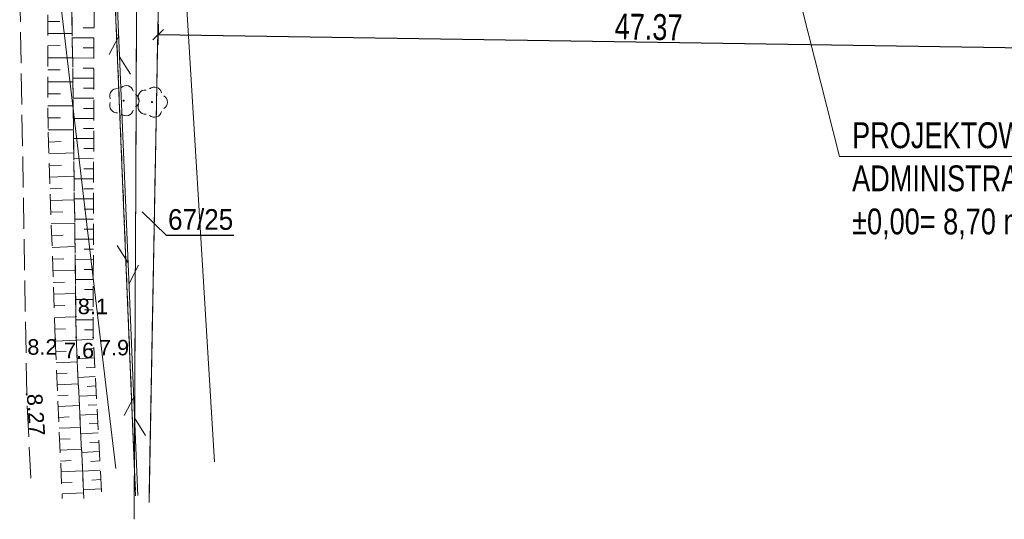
# Model space of a CAD drawing. Extents: x -3 to 10956327, y 0 to 11904415.
# Tile 6 of 14: x 5478128 to 5478176, y 5952169 to 5952193. Entities that reach past the tile are written whole.
import ezdxf

# ---------------------------------------------------------------- set-up
doc = ezdxf.new("R2010")
doc.units = 0
doc.header["$LTSCALE"] = 0.5
doc.header["$PDMODE"] = 33
doc.header["$PDSIZE"] = 0.3
for name, pattern in [('2 1', [3, 2, -1]), ('3 1', [4, 3, -1]), ('EGKK', [4, 3, -1]), ('EGUG', [2, 1, -1])]:
    doc.linetypes.add(name, pattern=pattern)
doc.layers.get('0').update_dxf_attribs({"color": 251})
doc.layers.get('Defpoints').update_dxf_attribs({"color": 251})
for name, color, linetype, lineweight in [('--OPISY', 7, 'Continuous', 0), ('--wymiary', 7, 'Continuous', 0), ('EGDE', 7, 'Continuous', 20), ('EGDE_O', 7, 'Continuous', 20), ('EGKK', 251, 'Continuous', 20), ('EGUG', 251, 'Continuous', 20), ('OTK', 251, 'Continuous', 20), ('OTR', 251, 'Continuous', 20), ('OTRN', 251, 'Continuous', 20), ('OTRN_O', 251, 'Continuous', 18), ('OTRS', 251, 'Continuous', 20), ('OTRS_O', 251, 'Continuous', 18), ('OTZ', 3, 'Continuous', 20), ('SUK', 251, 'Continuous', 20), ('SUT', 251, 'Continuous', 20)]:
    doc.layers.add(name, color=color, linetype=linetype, lineweight=lineweight)
doc.layers.add('Strzałka', color=251, linetype='Continuous')
doc.styles.add('1-500', font='arial.ttf', dxfattribs={"width": 0.75, "height": 1.25})
doc.styles.add('BDOT', font='Arial.ttf', dxfattribs={"width": 0.9})
doc.styles.add('EGiB', font='Arial.ttf', dxfattribs={"width": 0.9})
doc.linetypes.add('SUTP', pattern='A,7.5,[50,msgB.shx,S=1,R=0,X=0,Y=0],15,[50,msgB.shx,S=1,R=180,X=0,Y=0],7.5', length=30)
doc.dimstyles.new('1-500', dxfattribs={"dimtxt": 1.25, "dimasz": 0.5, "dimexe": 0.5, "dimexo": 1, "dimgap": 0.09, "dimtad": 1, "dimzin": 0, "dimdsep": 46, "dimtxsty": '1-500', "dimblk": 'OBLIQUE', "dimcen": 0.09, "dimclrt": 256, "dimadec": 0, "dimazin": 0, "dimtfac": 1, "dimtdec": 4, "dimtix": 1, "dimtofl": 0, "dimtmove": 2, "dimatfit": 3, "dimldrblk": 'OBLIQUE', "dimfxl": 0.5, "dimfxlon": 1, "dimtvp": 0.9, "dimtolj": 1, "dimtzin": 0, "dimarcsym": 0})

# ---------------------------------------------------------------- blocks, each defined once
blk = doc.blocks.new('OTRN')
at = {"layer": 'OTRN', "color": 0, "const_width": 0.09}
blk.add_lwpolyline([(-0.045, 0, 1), (0.045, 0, 1)], format="xyb", close=True, dxfattribs=at)
at = {"layer": 'OTRN_O', "color": 0, "style": 'BDOT'}
blk.add_attdef('RZEDNA', (0.514, 0.515), '', height=1.5, dxfattribs=at)
blk = doc.blocks.new('OTZL')
at = {"layer": 'OTZ', "color": 0, "lineweight": 18, "const_width": 0.1}
blk.add_lwpolyline([(-0.05, 0, 1), (0.05, 0, 1)], format="xyb", close=True, dxfattribs=at)
at = {"layer": 'OTZ', "color": 0, "lineweight": 18}
for centre, start, end in [((-0.647, 0.47), 84, 204), ((0.247, 0.761), 12, 132), ((0.8, 0), 300, 60), ((-0.647, -0.47), 156, 276), ((0.247, -0.761), 228, 348)]:
    blk.add_arc(centre, 0.7, start, end, dxfattribs=at)
blk = doc.blocks.new('OTRS')
at = {"layer": 'OTRS', "color": 0, "lineweight": -3, "const_width": 0.09}
blk.add_lwpolyline([(-0.045, 0, 1), (0.045, 0, 1)], format="xyb", close=True, dxfattribs=at)
at = {"layer": 'OTRS_O', "color": 0, "style": 'BDOT'}
blk.add_attdef('RZEDNA', (0.514, 0.515), '', height=1.5, dxfattribs=at)
blk = doc.blocks.new('SUTP')
at = {"layer": 'SUT', "color": 0, "lineweight": 18}
for p, q in [((-1, 0.268), (0, 2)), ((1, -1.732), (0, 0))]:
    blk.add_line(p, q, dxfattribs=at)
blk = doc.blocks.new('_Oblique')
at = {"color": 0, "linetype": 'ByBlock', "lineweight": -2}
blk.add_line((-0.5, -0.5), (0.5, 0.5), dxfattribs=at)
blk = doc.blocks.new('*D257')
at = {"layer": '--wymiary', "color": 0, "lineweight": -2}
for p, q in [((5478134.985, 5952193.035), (5478134.97, 5952192.035)), ((5478134.977, 5952192.535), (5478182.337, 5952191.805)), ((5478182.345, 5952192.305), (5478182.33, 5952191.305))]:
    blk.add_line(p, q, dxfattribs=at)
at = {"layer": 'Defpoints', "color": 0}
for p in [(5478135.06, 5952197.9), (5478182.42, 5952197.17), (5478182.337, 5952191.805)]:
    blk.add_point(p, dxfattribs=at)
at = {"layer": '--wymiary', "color": 0, "lineweight": -2, "xscale": 0.5, "yscale": 0.5, "zscale": 0.5}
for p, rotation in [((5478134.977, 5952192.535), 179.116921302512), ((5478182.337, 5952191.805), 359.116921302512)]:
    blk.add_blockref('_Oblique', p, dxfattribs=dict(at, rotation=rotation))
at = {"layer": '--wymiary', "insert": (5478158.669, 5952192.898), "char_height": 1.25, "attachment_point": 5, "rotation": 359.1169, "style": '1-500'}
blk.add_mtext('\\A1;47.37', dxfattribs=at)

msp = doc.modelspace()

# ---------------------------------------------------------------- linework, layer by layer
at = {"layer": '--OPISY'}
msp.add_lwpolyline([(5478186.359, 5952186.641), (5478167.886, 5952186.641), (5478163.043, 5952205.801)], dxfattribs=at)
at = {"layer": 'EGDE', "lineweight": 18}
for points in [[(5478133.87, 5952170.732), (5478132.75, 5952197.94), (5478131.99, 5952216.23), (5478132.73, 5952225.97), (5478135.46, 5952261.562)], [(5478138.643, 5952261.948), (5478135.96, 5952225.92), (5478183.22, 5952225.18), (5478182.42, 5952197.17), (5478135.06, 5952197.9), (5478134.54, 5952169.916)], [(5478134.548, 5952170.371), (5478135.06, 5952197.9), (5478132.75, 5952197.94), (5478133.89, 5952170.239)]]:
    msp.add_lwpolyline(points, dxfattribs=at)
at = {"layer": 'EGKK', "color": 82, "linetype": 'EGKK', "lineweight": 18, "true_color": 0x24bc24}
msp.add_lwpolyline([(5478134.569, 5952171.505), (5478134.566, 5952171.323)], dxfattribs=at)
at = {"layer": 'EGUG', "linetype": 'EGUG', "lineweight": 18}
for points in [[(5478133.878, 5952170.536), (5478132.75, 5952197.94), (5478131.99, 5952216.23), (5478132.73, 5952225.97), (5478135.479, 5952261.807)], [(5478134.566, 5952171.322), (5478135.06, 5952197.9), (5478135.96, 5952225.92), (5478138.641, 5952261.913)], [(5478135.458, 5952261.531), (5478132.73, 5952225.97), (5478131.99, 5952216.23), (5478132.75, 5952197.94), (5478133.841, 5952171.424)], [(5478201.197, 5952247.222), (5478186.09, 5952245.8), (5478183.22, 5952225.18), (5478182.42, 5952197.17), (5478135.06, 5952197.9), (5478134.54, 5952169.967)]]:
    msp.add_lwpolyline(points, dxfattribs=at)
at = {"layer": 'OTK', "linetype": '3 1', "lineweight": 18}
msp.add_lwpolyline([(5478128.828, 5952171.097), (5478128.63, 5952175.15), (5478128.21, 5952200), (5478128.68, 5952218.43), (5478128.8, 5952220.95), (5478128.95, 5952224.6), (5478129.06, 5952228.05), (5478130.35, 5952248.13), (5478131.12, 5952258.45), (5478131.23, 5952259.771)], dxfattribs=at)
at = {"layer": 'OTR'}
for p, q in [((5478129.646, 5952193.162), (5478130.234, 5952193.164)), ((5478129.648, 5952192.58), (5478130.829, 5952192.583)), ((5478131.882, 5952192.86), (5478131.354, 5952192.861)), ((5478131.88, 5952192.373), (5478130.832, 5952192.376)), ((5478129.649, 5952191.998), (5478130.243, 5952192)), ((5478131.879, 5952191.887), (5478131.359, 5952191.888)), ((5478129.651, 5952191.416), (5478130.844, 5952191.419)), ((5478131.878, 5952191.4), (5478130.845, 5952191.403)), ((5478129.652, 5952190.834), (5478130.252, 5952190.835)), ((5478131.876, 5952190.914), (5478131.364, 5952190.915)), ((5478129.654, 5952190.251), (5478130.86, 5952190.255)), ((5478131.875, 5952190.427), (5478130.857, 5952190.43)), ((5478131.873, 5952189.941), (5478131.369, 5952189.942)), ((5478129.655, 5952189.669), (5478130.261, 5952189.671)), ((5478131.872, 5952189.454), (5478130.87, 5952189.457)), ((5478129.657, 5952189.087), (5478130.875, 5952189.09)), ((5478131.871, 5952188.968), (5478131.373, 5952188.969)), ((5478129.658, 5952188.505), (5478130.27, 5952188.507)), ((5478131.869, 5952188.481), (5478130.883, 5952188.484)), ((5478129.66, 5952187.923), (5478130.89, 5952187.926)), ((5478131.868, 5952187.995), (5478131.378, 5952187.996)), ((5478129.677, 5952187.341), (5478130.287, 5952187.362)), ((5478131.867, 5952187.508), (5478130.895, 5952187.511)), ((5478131.865, 5952187.022), (5478131.383, 5952187.023)), ((5478129.697, 5952186.775), (5478130.904, 5952186.817)), ((5478131.864, 5952186.535), (5478130.908, 5952186.538)), ((5478129.716, 5952186.209), (5478130.314, 5952186.23)), ((5478131.863, 5952186.049), (5478131.388, 5952186.05)), ((5478129.736, 5952185.643), (5478130.919, 5952185.685)), ((5478131.861, 5952185.562), (5478130.92, 5952185.565)), ((5478129.756, 5952185.078), (5478130.341, 5952185.098)), ((5478131.86, 5952185.075), (5478131.393, 5952185.077)), ((5478129.776, 5952184.512), (5478130.934, 5952184.552)), ((5478131.859, 5952184.589), (5478130.933, 5952184.592)), ((5478131.857, 5952184.102), (5478131.398, 5952184.104)), ((5478129.795, 5952183.946), (5478130.368, 5952183.966)), ((5478131.856, 5952183.616), (5478130.946, 5952183.618)), ((5478129.815, 5952183.38), (5478130.948, 5952183.42)), ((5478131.855, 5952183.129), (5478131.403, 5952183.131)), ((5478129.835, 5952182.814), (5478130.395, 5952182.834)), ((5478131.853, 5952182.643), (5478130.958, 5952182.645)), ((5478129.855, 5952182.248), (5478130.963, 5952182.287)), ((5478131.852, 5952182.156), (5478131.408, 5952182.158)), ((5478129.875, 5952181.683), (5478130.422, 5952181.702)), ((5478131.851, 5952181.67), (5478130.971, 5952181.672)), ((5478131.849, 5952181.183), (5478131.413, 5952181.184)), ((5478129.894, 5952181.117), (5478130.978, 5952181.155)), ((5478131.848, 5952180.697), (5478130.984, 5952180.699)), ((5478129.914, 5952180.551), (5478130.45, 5952180.57)), ((5478131.846, 5952180.21), (5478131.418, 5952180.211)), ((5478129.934, 5952179.985), (5478130.992, 5952180.022)), ((5478129.954, 5952179.419), (5478130.477, 5952179.438)), ((5478131.845, 5952179.724), (5478130.996, 5952179.726)), ((5478129.974, 5952178.853), (5478131.007, 5952178.89)), ((5478131.844, 5952179.237), (5478131.423, 5952179.238)), ((5478131.842, 5952178.751), (5478131.009, 5952178.753)), ((5478129.993, 5952178.288), (5478130.504, 5952178.306)), ((5478131.841, 5952178.264), (5478131.428, 5952178.265)), ((5478130.014, 5952177.722), (5478131.026, 5952177.766)), ((5478131.844, 5952177.811), (5478131.026, 5952177.767)), ((5478131.868, 5952177.359), (5478131.458, 5952177.337)), ((5478130.037, 5952177.195), (5478130.544, 5952177.217)), ((5478131.892, 5952176.906), (5478131.069, 5952176.862)), ((5478130.06, 5952176.668), (5478131.076, 5952176.712)), ((5478131.917, 5952176.454), (5478131.504, 5952176.431)), ((5478130.083, 5952176.14), (5478130.592, 5952176.163)), ((5478131.941, 5952176.001), (5478131.112, 5952175.957)), ((5478130.106, 5952175.613), (5478131.126, 5952175.658)), ((5478131.965, 5952175.549), (5478131.549, 5952175.526)), ((5478130.129, 5952175.086), (5478130.64, 5952175.108)), ((5478131.99, 5952175.096), (5478131.155, 5952175.051)), ((5478130.152, 5952174.559), (5478131.176, 5952174.604)), ((5478132.014, 5952174.644), (5478131.595, 5952174.621)), ((5478130.174, 5952174.032), (5478130.688, 5952174.054)), ((5478132.038, 5952174.191), (5478131.198, 5952174.146)), ((5478132.063, 5952173.739), (5478131.641, 5952173.716)), ((5478130.197, 5952173.505), (5478131.226, 5952173.549)), ((5478132.087, 5952173.287), (5478131.24, 5952173.241)), ((5478130.22, 5952172.978), (5478130.736, 5952173)), ((5478132.111, 5952172.834), (5478131.687, 5952172.811)), ((5478130.243, 5952172.45), (5478131.276, 5952172.495)), ((5478132.136, 5952172.382), (5478131.283, 5952172.336)), ((5478130.266, 5952171.923), (5478130.783, 5952171.946)), ((5478132.16, 5952171.929), (5478131.732, 5952171.906)), ((5478130.289, 5952171.396), (5478131.326, 5952171.441)), ((5478132.185, 5952171.477), (5478131.326, 5952171.431)), ((5478130.312, 5952170.869), (5478130.831, 5952170.892)), ((5478132.209, 5952171.024), (5478131.778, 5952171.001)), ((5478130.335, 5952170.342), (5478131.375, 5952170.387)), ((5478132.233, 5952170.572), (5478131.369, 5952170.525))]:
    msp.add_line(p, q, dxfattribs=at)
at = {"layer": 'OTR', "linetype": '2 1', "lineweight": 18}
for points in [[(5478131.389, 5952170.103), (5478131.02, 5952177.9), (5478130.74, 5952199.46), (5478130.93, 5952216.73), (5478130.78, 5952218.43), (5478130.53, 5952218.92), (5478129.9, 5952218.27), (5478129.63, 5952199.49), (5478129.66, 5952187.82), (5478130.01, 5952177.81), (5478130.345, 5952170.112)], [(5478132.241, 5952170.434), (5478131.84, 5952177.88), (5478131.9, 5952199.5), (5478131.97, 5952218.27), (5478131.51, 5952218.87), (5478131.24, 5952218.45), (5478130.93, 5952216.73), (5478130.74, 5952199.46), (5478131.02, 5952177.9), (5478131.359, 5952170.742)]]:
    msp.add_lwpolyline(points, dxfattribs=at)
at = {"layer": 'Strzałka'}
msp.add_polyline3d([(5478138.636, 5952182.829, 0), (5478135.383, 5952182.829, 0), (5478134.201, 5952183.974, 0)], dxfattribs=at)
at = {"layer": 'SUK', "lineweight": 18}
for points in [[(5478132.942, 5952171.567), (5478132.46, 5952175.59), (5478129.6, 5952199.72), (5478132.13, 5952248.55)], [(5478137.704, 5952171.888), (5478135.32, 5952210.94), (5478137.17, 5952247.91)]]:
    msp.add_lwpolyline(points, dxfattribs=at)
at = {"layer": 'SUT', "linetype": '3 1', "lineweight": 18}
for points in [[(5478133.821, 5952169.105), (5478134, 5952207.05), (5478136.79, 5952259.85), (5478141.44, 5952266.25)], [(5478133.828, 5952170.469), (5478134, 5952207.05), (5478136.79, 5952259.85), (5478141.44, 5952266.25)]]:
    msp.add_lwpolyline(points, dxfattribs=at)
at = {"layer": 'SUT', "linetype": 'Continuous', "lineweight": 18, "flags": 128}
msp.add_lwpolyline([(5478136.83, 5952260.26), (5478132.65, 5952202.7), (5478133.996, 5952170.257)], dxfattribs=at)

# ---------------------------------------------------------------- block references
at = {"layer": 'OTRN'}
ref = msp.add_blockref('OTRN', (5478131, 5952178.91), dxfattribs=dict(at, xscale=0.5, yscale=0.5, zscale=0.5, rotation=360))
ref.add_attrib('RZEDNA', '8.1', (5478131.098, 5952179.02, 8.1), dxfattribs={"layer": 'OTRN_O', "color": 0, "height": 0.75, "style": 'BDOT'})
ref = msp.add_blockref('OTRN', (5478130.01, 5952177.81), dxfattribs=dict(at, xscale=0.5, yscale=0.5, zscale=0.5, rotation=360))
ref.add_attrib('RZEDNA', '8.2', (5478128.66, 5952177.06, 8.2), dxfattribs={"layer": 'OTRN_O', "color": 0, "height": 0.75, "style": 'BDOT'})
ref = msp.add_blockref('OTRN', (5478131.02, 5952177.9), dxfattribs=dict(at, xscale=0.5, yscale=0.5, zscale=0.5, rotation=360))
ref.add_attrib('RZEDNA', '7.6', (5478130.43, 5952176.89, 7.6), dxfattribs={"layer": 'OTRN_O', "color": 0, "height": 0.75, "style": 'BDOT'})
ref = msp.add_blockref('OTRN', (5478131.84, 5952177.88), dxfattribs=dict(at, xscale=0.5, yscale=0.5, zscale=0.5, rotation=360))
ref.add_attrib('RZEDNA', '7.9', (5478132.12, 5952177.03, 7.9), dxfattribs={"layer": 'OTRN_O', "color": 0, "height": 0.75, "style": 'BDOT'})
at = {"layer": 'OTRS'}
ref = msp.add_blockref('OTRS', (5478128.63, 5952175.15), dxfattribs=dict(at, xscale=0.5, yscale=0.5, zscale=0.5, rotation=360))
ref.add_attrib('RZEDNA', '8.27', (5478128.63, 5952175.15, 8.27), dxfattribs={"layer": 'OTRS_O', "color": 0, "height": 0.75, "rotation": 274.0852, "style": 'BDOT'})
at = {"layer": 'OTZ', "xscale": 0.5, "yscale": 0.5, "zscale": 0.5, "rotation": 360}
for p in [(5478133.31, 5952189.34), (5478134.68, 5952189.27)]:
    msp.add_blockref('OTZL', p, dxfattribs=at)
at = {"layer": 'SUT', "linetype": 'SUTP', "lineweight": 18, "xscale": 0.5, "yscale": 0.5, "zscale": 0.5}
for p, rotation in [((5478133.116, 5952191.46), 2.375405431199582), ((5478133.53, 5952181.498), 182.3754054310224), ((5478133.84, 5952174.004), 2.375405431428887)]:
    msp.add_blockref('SUTP', p, dxfattribs=dict(at, rotation=rotation))

# ---------------------------------------------------------------- texts
at = {"layer": '--OPISY', "insert": (5478168.5, 5952188.294), "char_height": 1.25, "width": 27.21426, "attachment_point": 1, "line_spacing_factor": 0.8, "style": '1-500'}
msp.add_mtext('\\pxsm1,;PROJEKTOWANY BUDYNEK  ADMINISTRACYJNY \\P{\\C1;%%P0,00= 8,70 m npm}', dxfattribs=at)
at = {"layer": 'EGDE_O', "insert": (5478135.459, 5952183.084), "char_height": 1, "attachment_point": 7, "style": 'EGiB'}
msp.add_mtext('67/25\\P', dxfattribs=at)

# ---------------------------------------------------------------- dimensions: what is measured, and where the dimension line sits
at = {"layer": '--wymiary'}
dim = msp.add_aligned_dim(p1=(5478135.06, 5952197.9), p2=(5478182.42, 5952197.17), distance=-5.366, dimstyle='1-500', override={"dimtxt": 1.25}, dxfattribs=at)
dim.commit()
dim.dimension.update_dxf_attribs({"geometry": '*D257', "text_midpoint": (5478158.669, 5952192.898)})

doc.saveas('drawing.dxf')
